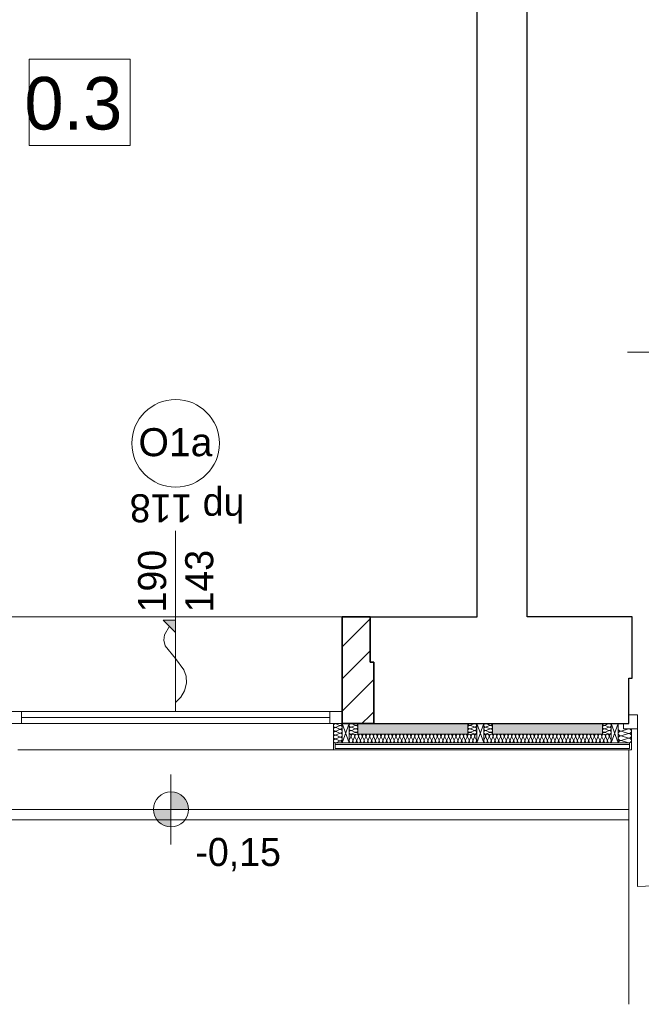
# Model space of a CAD drawing. Extents: x -515158 to -464725, y 20769 to 114053.
# Tile 27 of 69: x -477618 to -474072, y 31255 to 36876. Entities that reach past the tile are written whole.
import ezdxf

# ---------------------------------------------------------------- set-up
doc = ezdxf.new("R2010")
doc.units = 0
doc.header["$MEASUREMENT"] = 0
for name, color, linetype, lineweight in [('#podkład', 252, 'Continuous', 9), ('A-Okna_Nr_Pióra__9', 252, 'Continuous', 9), ('Arch drzwi_Nr_Pióra__10', 252, 'Continuous', 18), ('Arch ocieplenie_Nr_Pióra__21', 252, 'Continuous', 9), ('Arch ocieplenie_Nr_Pióra__44', 252, 'Continuous', 9), ('Arch ocieplenie_Nr_Pióra__95', 252, 'Continuous', 13), ('Arch opisy okien_Nr_Pióra__9', 252, 'Continuous', 9), ('Arch opisy_Nr_Pióra__9', 252, 'Continuous', 9), ('Arch stropy_Nr_Pióra__21', 252, 'Continuous', 9), ('Arch teren_Nr_Pióra__5', 252, 'Continuous', 13), ('Arch wykończenie_Nr_Pióra__9', 252, 'Continuous', 9), ('Arch zmurowania_Nr_Pióra__21', 252, 'Continuous', 9), ('Arch zmurowania_Nr_Pióra__27', 252, 'Continuous', 35), ('INWENT OPISY_Nr_Pióra__21', 252, 'Continuous', 9), ('INWENT RZĘDNE_Nr_Pióra__21', 252, 'Continuous', 9), ('INWENT. OKNA_Nr_Pióra__21', 252, 'Continuous', 9), ('INWENT. OKNA_Nr_Pióra__5', 252, 'Continuous', 13), ('INWENT.ŚCIANY_Nr_Pióra__1', 252, 'Continuous', 25), ('INWENT.ŚCIANY_Nr_Pióra__21', 252, 'Continuous', 9)]:
    doc.layers.add(name, color=color, linetype=linetype, lineweight=lineweight)
doc.styles.add('GENERATED_STYLE_10', font='arial.ttf')
doc.styles.add('GENERATED_STYLE_3', font='txt')
doc.styles.add('GENERATED_STYLE_4', font='txt')
doc.styles.add('GENERATED_STYLE_7', font='txt')
pattern_1 = [(45, (0, 0), (-91.923878, 91.923878), [])]

# ---------------------------------------------------------------- blocks, each defined once
blk = doc.blocks.new('parter')
at = {"layer": 'A-Okna_Nr_Pióra__9', "linetype": 'Continuous'}
blk.add_hatch(color=252, dxfattribs=at).paths.add_polyline_path([(-476728.3, 33448.5), (-476728.7, 33377.8), (-476799, 33448.9)], flags=0)
at = {"layer": 'Arch zmurowania_Nr_Pióra__21', "linetype": 'Continuous'}
h = blk.add_hatch(dxfattribs=at)
h.set_pattern_fill('Common_Brick', color=252, style=0, pattern_type=2)
h.set_pattern_definition(pattern_1)
h.paths.add_polyline_path([(-475778.3, 32857.6), (-475618.3, 32857.6), (-475618.3, 33467.6), (-475778.3, 33467.6)], flags=0)
h = blk.add_hatch(dxfattribs=at)
h.set_pattern_fill('Common_Brick', color=252, style=0, pattern_type=2)
h.set_pattern_definition(pattern_1)
h.paths.add_polyline_path([(-475618.3, 32857.6), (-475598.3, 32857.6), (-475598.3, 33207.6), (-475618.3, 33207.6)], flags=0)
at = {"layer": 'INWENT RZĘDNE_Nr_Pióra__21', "linetype": 'Continuous'}
for points in [[(-476755.1, 32367.6), (-476655.1, 32367.6), (-476662.7, 32405.9), (-476684.4, 32438.3), (-476716.9, 32460), (-476755.1, 32467.6)], [(-476755.1, 32367.6), (-476855.1, 32367.6), (-476847.5, 32329.4), (-476825.8, 32296.9), (-476793.4, 32275.2), (-476755.1, 32267.6)]]:
    blk.add_hatch(color=252, dxfattribs=at).paths.add_polyline_path(points, flags=0)
at = {"color": 252}
for p, q in [((-477564.4, 36157.1), (-477564.4, 36651.2)), ((-477564.4, 36651.2), (-476988.4, 36651.2)), ((-476988.4, 36651.2), (-476988.4, 36157.1)), ((-476988.4, 36157.1), (-477564.4, 36157.1))]:
    blk.add_line(p, q, dxfattribs=at)
at = {"layer": 'A-Okna_Nr_Pióra__9', "color": 252, "linetype": 'Continuous'}
for p, q in [((-476728.7, 33377.8), (-476799, 33448.9)), ((-476728.3, 33448.5), (-476799, 33448.9)), ((-476728.3, 33448.5), (-476728.7, 33377.8))]:
    blk.add_line(p, q, dxfattribs=at)
at = {"layer": 'A-Okna_Nr_Pióra__9', "color": 252, "linetype": 'Continuous', "flags": 128}
blk.add_lwpolyline([(-476728.3, 32977.9), (-476699.2, 33009.1), (-476677.9, 33044.1), (-476665.7, 33088.8), (-476668.2, 33127.5), (-476681.2, 33164), (-476728.3, 33228.5), (-476787.9, 33301.8), (-476795, 33333.8), (-476791, 33363.7), (-476763.9, 33413.3)], dxfattribs=at)
at = {"layer": 'Arch drzwi_Nr_Pióra__10', "color": 252, "linetype": 'Continuous'}
for p, q in [((-474093.3, 32907.6), (-474143.3, 32907.6)), ((-474093.3, 32827.6), (-474093.3, 32907.6)), ((-474173.3, 32827.6), (-474173.3, 32857.6)), ((-474173.3, 32827.6), (-474093.3, 32827.6)), ((-474093.3, 32827.6), (-474093.3, 31927.6))]:
    blk.add_line(p, q, dxfattribs=at)
blk.add_arc((-474093.3, 32827.6), 900, 270, 0, dxfattribs=at)
at = {"layer": 'Arch ocieplenie_Nr_Pióra__21', "color": 252, "linetype": 'Continuous'}
for p, q in [((-475688.3, 32857.6), (-475688.3, 32797.6)), ((-475060.8, 32857.6), (-475688.3, 32857.6)), ((-475060.8, 32797.6), (-475060.8, 32857.6)), ((-474920.8, 32857.6), (-474293.3, 32857.6)), ((-474920.8, 32797.6), (-474920.8, 32857.6)), ((-474293.3, 32857.6), (-474293.3, 32797.6)), ((-475688.3, 32797.6), (-475060.8, 32797.6)), ((-474293.3, 32797.6), (-474920.8, 32797.6))]:
    blk.add_line(p, q, dxfattribs=at)
at = {"layer": 'Arch ocieplenie_Nr_Pióra__44', "color": 252, "linetype": 'Continuous'}
for p, q in [((-475793.2, 32847.6), (-475813.4, 32856.7)), ((-475813.4, 32836.6), (-475793.2, 32845.7)), ((-475793.2, 32825.6), (-475813.4, 32834.7)), ((-475703.2, 32848.5), (-475723.4, 32856.8)), ((-475723.4, 32838.5), (-475703.2, 32846.8)), ((-475703.2, 32828.5), (-475723.4, 32836.8)), ((-475723.4, 32818.5), (-475703.2, 32826.8)), ((-475045.9, 32848.5), (-475025.7, 32856.8)), ((-475025.7, 32838.5), (-475045.9, 32846.8)), ((-475045.9, 32828.5), (-475025.7, 32836.8)), ((-475025.7, 32818.5), (-475045.9, 32826.8)), ((-474935.7, 32848.5), (-474955.9, 32856.8)), ((-474955.9, 32838.5), (-474935.7, 32846.8)), ((-474935.7, 32828.5), (-474955.9, 32836.8)), ((-474955.9, 32818.5), (-474935.7, 32826.8)), ((-474278.4, 32848.5), (-474258.2, 32856.8)), ((-474258.2, 32838.5), (-474278.4, 32846.8)), ((-474278.4, 32828.5), (-474258.2, 32836.8)), ((-474258.2, 32818.5), (-474278.4, 32826.8)), ((-474181, 32815.4), (-474150.7, 32826.5)), ((-475813.4, 32814.6), (-475793.2, 32823.7)), ((-475793.2, 32803.6), (-475813.4, 32812.7)), ((-475813.4, 32792.6), (-475793.2, 32801.7)), ((-475793.2, 32781.6), (-475813.4, 32790.7)), ((-475813.4, 32770.6), (-475793.2, 32779.7)), ((-475728.5, 32782.7), (-475737.4, 32762.5)), ((-475717.8, 32762.5), (-475726.7, 32782.7)), ((-475703.2, 32808.5), (-475723.4, 32816.8)), ((-475723.4, 32798.5), (-475703.2, 32806.8)), ((-475707.1, 32782.7), (-475716, 32762.5)), ((-475696.4, 32762.5), (-475705.3, 32782.7)), ((-475685.7, 32782.7), (-475694.6, 32762.5)), ((-475675, 32762.5), (-475683.9, 32782.7)), ((-475664.3, 32782.7), (-475673.2, 32762.5)), ((-475653.6, 32762.5), (-475662.5, 32782.7)), ((-475642.9, 32782.7), (-475651.8, 32762.5)), ((-475632.2, 32762.5), (-475641.1, 32782.7)), ((-475621.5, 32782.7), (-475630.4, 32762.5)), ((-475610.8, 32762.5), (-475619.7, 32782.7)), ((-475600.1, 32782.7), (-475609, 32762.5)), ((-475589.4, 32762.5), (-475598.3, 32782.7)), ((-475578.7, 32782.7), (-475587.6, 32762.5)), ((-475568, 32762.5), (-475576.9, 32782.7)), ((-475557.3, 32782.7), (-475566.2, 32762.5)), ((-475546.7, 32762.5), (-475555.6, 32782.7)), ((-475536, 32782.7), (-475544.9, 32762.5)), ((-475525.3, 32762.5), (-475534.2, 32782.7)), ((-475514.6, 32782.7), (-475523.5, 32762.5)), ((-475503.9, 32762.5), (-475512.8, 32782.7)), ((-475493.2, 32782.7), (-475502.1, 32762.5)), ((-475482.5, 32762.5), (-475491.4, 32782.7)), ((-475471.8, 32782.7), (-475480.7, 32762.5)), ((-475461.1, 32762.5), (-475470, 32782.7)), ((-475450.4, 32782.7), (-475459.3, 32762.5)), ((-475439.7, 32762.5), (-475448.6, 32782.7)), ((-475429, 32782.7), (-475437.9, 32762.5)), ((-475418.3, 32762.5), (-475427.2, 32782.7)), ((-475407.6, 32782.7), (-475416.5, 32762.5)), ((-475396.9, 32762.5), (-475405.8, 32782.7)), ((-475386.2, 32782.7), (-475395.1, 32762.5)), ((-475375.5, 32762.5), (-475384.4, 32782.7)), ((-475364.8, 32782.7), (-475373.7, 32762.5)), ((-475354.1, 32762.5), (-475363, 32782.7)), ((-475343.4, 32782.7), (-475352.3, 32762.5)), ((-475332.7, 32762.5), (-475341.6, 32782.7)), ((-475322, 32782.7), (-475330.9, 32762.5)), ((-475311.3, 32762.5), (-475320.2, 32782.7)), ((-475300.6, 32782.7), (-475309.5, 32762.5)), ((-475289.9, 32762.5), (-475298.8, 32782.7)), ((-475279.2, 32782.7), (-475288.1, 32762.5)), ((-475268.5, 32762.5), (-475277.4, 32782.7)), ((-475257.8, 32782.7), (-475266.7, 32762.5)), ((-475247.1, 32762.5), (-475256, 32782.7)), ((-475236.4, 32782.7), (-475245.3, 32762.5)), ((-475225.7, 32762.5), (-475234.6, 32782.7)), ((-475215, 32782.7), (-475223.9, 32762.5)), ((-475204.3, 32762.5), (-475213.2, 32782.7)), ((-475193.6, 32782.7), (-475202.5, 32762.5)), ((-475182.9, 32762.5), (-475191.8, 32782.7)), ((-475172.2, 32782.7), (-475181.1, 32762.5)), ((-475161.5, 32762.5), (-475170.4, 32782.7)), ((-475150.8, 32782.7), (-475159.7, 32762.5)), ((-475140.1, 32762.5), (-475149, 32782.7)), ((-475129.4, 32782.7), (-475138.3, 32762.5)), ((-475118.7, 32762.5), (-475127.6, 32782.7)), ((-475108, 32782.7), (-475116.9, 32762.5)), ((-475097.3, 32762.5), (-475106.2, 32782.7)), ((-475086.6, 32782.7), (-475095.5, 32762.5)), ((-475075.9, 32762.5), (-475084.8, 32782.7)), ((-475065.2, 32782.7), (-475074.1, 32762.5)), ((-475054.5, 32762.5), (-475063.4, 32782.7)), ((-475043.8, 32782.7), (-475052.7, 32762.5)), ((-475045.9, 32808.5), (-475025.7, 32816.8)), ((-475025.7, 32798.5), (-475045.9, 32806.8)), ((-475033.1, 32762.5), (-475042, 32782.7)), ((-475022.4, 32782.7), (-475031.3, 32762.5)), ((-475011.7, 32762.5), (-475020.6, 32782.7)), ((-474969.9, 32762.5), (-474961, 32782.7)), ((-474959.2, 32782.7), (-474950.3, 32762.5)), ((-474935.7, 32808.5), (-474955.9, 32816.8)), ((-474955.9, 32798.5), (-474935.7, 32806.8)), ((-474948.5, 32762.5), (-474939.6, 32782.7)), ((-474937.8, 32782.7), (-474928.9, 32762.5)), ((-474927.1, 32762.5), (-474918.2, 32782.7)), ((-474916.4, 32782.7), (-474907.5, 32762.5)), ((-474905.7, 32762.5), (-474896.8, 32782.7)), ((-474895, 32782.7), (-474886.1, 32762.5)), ((-474884.3, 32762.5), (-474875.4, 32782.7)), ((-474873.6, 32782.7), (-474864.7, 32762.5)), ((-474862.9, 32762.5), (-474854, 32782.7)), ((-474852.2, 32782.7), (-474843.3, 32762.5)), ((-474841.5, 32762.5), (-474832.6, 32782.7)), ((-474830.8, 32782.7), (-474821.9, 32762.5)), ((-474820.1, 32762.5), (-474811.2, 32782.7)), ((-474809.4, 32782.7), (-474800.5, 32762.5)), ((-474798.7, 32762.5), (-474789.8, 32782.7)), ((-474788.1, 32782.7), (-474779.1, 32762.5)), ((-474777.4, 32762.5), (-474768.5, 32782.7)), ((-474766.7, 32782.7), (-474757.8, 32762.5)), ((-474756, 32762.5), (-474747.1, 32782.7)), ((-474745.3, 32782.7), (-474736.4, 32762.5)), ((-474734.6, 32762.5), (-474725.7, 32782.7)), ((-474723.9, 32782.7), (-474715, 32762.5)), ((-474713.2, 32762.5), (-474704.3, 32782.7)), ((-474702.5, 32782.7), (-474693.6, 32762.5)), ((-474691.8, 32762.5), (-474682.9, 32782.7)), ((-474681.1, 32782.7), (-474672.2, 32762.5)), ((-474670.4, 32762.5), (-474661.5, 32782.7)), ((-474659.7, 32782.7), (-474650.8, 32762.5)), ((-474649, 32762.5), (-474640.1, 32782.7)), ((-474638.3, 32782.7), (-474629.4, 32762.5)), ((-474627.6, 32762.5), (-474618.7, 32782.7)), ((-474616.9, 32782.7), (-474608, 32762.5)), ((-474606.2, 32762.5), (-474597.3, 32782.7)), ((-474595.5, 32782.7), (-474586.6, 32762.5)), ((-474584.8, 32762.5), (-474575.9, 32782.7)), ((-474574.1, 32782.7), (-474565.2, 32762.5)), ((-474563.4, 32762.5), (-474554.5, 32782.7)), ((-474552.7, 32782.7), (-474543.8, 32762.5)), ((-474542, 32762.5), (-474533.1, 32782.7)), ((-474531.3, 32782.7), (-474522.4, 32762.5)), ((-474520.6, 32762.5), (-474511.7, 32782.7)), ((-474509.9, 32782.7), (-474501, 32762.5)), ((-474499.2, 32762.5), (-474490.3, 32782.7)), ((-474488.5, 32782.7), (-474479.6, 32762.5)), ((-474477.8, 32762.5), (-474468.9, 32782.7)), ((-474467.1, 32782.7), (-474458.2, 32762.5)), ((-474456.4, 32762.5), (-474447.5, 32782.7)), ((-474445.7, 32782.7), (-474436.8, 32762.5)), ((-474435, 32762.5), (-474426.1, 32782.7)), ((-474424.3, 32782.7), (-474415.4, 32762.5)), ((-474413.6, 32762.5), (-474404.7, 32782.7)), ((-474402.9, 32782.7), (-474394, 32762.5)), ((-474392.2, 32762.5), (-474383.3, 32782.7)), ((-474381.5, 32782.7), (-474372.6, 32762.5)), ((-474370.8, 32762.5), (-474361.9, 32782.7)), ((-474360.1, 32782.7), (-474351.2, 32762.5)), ((-474349.4, 32762.5), (-474340.5, 32782.7)), ((-474338.7, 32782.7), (-474329.8, 32762.5)), ((-474328, 32762.5), (-474319.1, 32782.7)), ((-474317.3, 32782.7), (-474308.4, 32762.5)), ((-474306.6, 32762.5), (-474297.7, 32782.7)), ((-474295.9, 32782.7), (-474287, 32762.5)), ((-474285.2, 32762.5), (-474276.3, 32782.7)), ((-474278.4, 32808.5), (-474258.2, 32816.8)), ((-474258.2, 32798.5), (-474278.4, 32806.8)), ((-474274.5, 32782.7), (-474265.6, 32762.5)), ((-474263.8, 32762.5), (-474254.9, 32782.7)), ((-474253.1, 32782.7), (-474244.2, 32762.5)), ((-474150.7, 32802.1), (-474181, 32813.2)), ((-474181, 32788.8), (-474150.7, 32799.8)), ((-474150.7, 32775.4), (-474181, 32786.5)), ((-474181, 32762.1), (-474150.7, 32773.2)), ((-475793.2, 32759.6), (-475813.4, 32768.7)), ((-475813.4, 32748.6), (-475793.2, 32757.7)), ((-474150.7, 32748.8), (-474181, 32759.8))]:
    blk.add_line(p, q, dxfattribs=at)
for centre, major_axis, ratio, start_param, end_param in [((-475817.7, 32846.6), (0, 11), 0.966714, 5.870392, 9.837571), ((-475817.7, 32824.6), (0, 11), 0.966714, 5.870392, 9.837571), ((-475789, 32857.6), (0, 11), 0.966714, 2.7288, 4.712389), ((-475789, 32835.6), (0, 11), 0.966714, 2.7288, 6.695979), ((-475727.7, 32847.6), (-10.6, 0), 0.940381, 4.299595, 8.266775), ((-475727.7, 32827.6), (-10.6, 0), 0.940381, 4.299595, 8.266775), ((-475699, 32857.6), (-10.6, 0), 0.940381, 1.158004, 3.141593), ((-475699, 32837.6), (-10.6, 0), 0.940381, 1.158004, 5.125183), ((-475699, 32817.6), (-10.6, 0), 0.940381, 1.158004, 5.125183), ((-475050.2, 32837.6), (-10.6, 0), 0.940381, 4.299595, 8.266774), ((-475050.2, 32817.6), (-10.6, 0), 0.940381, 4.299595, 8.266774), ((-475050.2, 32857.6), (-10.6, 0), 0.940381, 6.283185, 8.266774), ((-475021.5, 32847.6), (-10.6, 0), 0.940381, 1.158003, 5.125183), ((-475021.5, 32827.6), (-10.6, 0), 0.940381, 1.158003, 5.125183), ((-474960.2, 32847.6), (-10.6, 0), 0.940381, 4.299595, 8.266775), ((-474960.2, 32827.6), (-10.6, 0), 0.940381, 4.299595, 8.266775), ((-474931.5, 32857.6), (-10.6, 0), 0.940381, 1.158004, 3.141593), ((-474931.5, 32837.6), (-10.6, 0), 0.940381, 1.158004, 5.125183), ((-474931.5, 32817.6), (-10.6, 0), 0.940381, 1.158004, 5.125183), ((-474282.7, 32837.6), (-10.6, 0), 0.940381, 4.299595, 8.266774), ((-474282.7, 32817.6), (-10.6, 0), 0.940381, 4.299595, 8.266774), ((-474282.7, 32857.6), (-10.6, 0), 0.940381, 6.283185, 8.266774), ((-474254, 32847.6), (-10.6, 0), 0.940381, 1.158003, 5.125183), ((-474254, 32827.6), (-10.6, 0), 0.940381, 1.158003, 5.125183), ((-474187.4, 32827.6), (-16, 0), 0.835908, 0, 1.983589), ((-474144.3, 32814.3), (-16, 0), 0.835908, 1.158003, 5.125183), ((-475817.7, 32802.6), (0, 11), 0.966714, 5.870392, 9.837571), ((-475817.7, 32780.6), (0, 11), 0.966714, 5.870392, 9.837571), ((-475817.7, 32758.6), (0, 11), 0.966714, 5.870392, 9.837571), ((-475789, 32813.6), (0, 11), 0.966714, 2.7288, 6.695979), ((-475789, 32791.6), (0, 11), 0.966714, 2.7288, 6.695979), ((-475789, 32769.6), (0, 11), 0.966714, 2.7288, 6.695979), ((-475727.7, 32807.6), (-10.6, 0), 0.940381, 4.299595, 8.266775), ((-475738.3, 32787), (-10.7, 0), 0.993979, 2.7288, 4.712389), ((-475716.9, 32787), (-10.7, 0), 0.993979, 2.7288, 6.695979), ((-475695.5, 32787), (-10.7, 0), 0.993979, 2.7288, 6.695979), ((-475699, 32797.6), (-10.6, 0), 0.940381, 3.141593, 5.125182), ((-475674.1, 32787), (-10.7, 0), 0.993979, 2.7288, 6.695979), ((-475652.7, 32787), (-10.7, 0), 0.993979, 2.7288, 6.695979), ((-475631.3, 32787), (-10.7, 0), 0.993979, 2.7288, 6.695979), ((-475609.9, 32787), (-10.7, 0), 0.993979, 2.7288, 6.695979), ((-475588.5, 32787), (-10.7, 0), 0.993979, 2.7288, 6.695979), ((-475567.1, 32787), (-10.7, 0), 0.993979, 2.7288, 6.695979), ((-475545.8, 32787), (-10.7, 0), 0.993979, 2.7288, 6.695979), ((-475524.4, 32787), (-10.7, 0), 0.993979, 2.7288, 6.695979), ((-475503, 32787), (-10.7, 0), 0.993979, 2.7288, 6.695979), ((-475481.6, 32787), (-10.7, 0), 0.993979, 2.7288, 6.695979), ((-475460.2, 32787), (-10.7, 0), 0.993979, 2.7288, 6.695979), ((-475438.8, 32787), (-10.7, 0), 0.993979, 2.7288, 6.695979), ((-475417.4, 32787), (-10.7, 0), 0.993979, 2.7288, 6.695979), ((-475396, 32787), (-10.7, 0), 0.993979, 2.7288, 6.695979), ((-475374.6, 32787), (-10.7, 0), 0.993979, 2.7288, 6.695979), ((-475353.2, 32787), (-10.7, 0), 0.993979, 2.7288, 6.695979), ((-475331.8, 32787), (-10.7, 0), 0.993979, 2.7288, 6.695979), ((-475310.4, 32787), (-10.7, 0), 0.993979, 2.7288, 6.695979), ((-475289, 32787), (-10.7, 0), 0.993979, 2.7288, 6.695979), ((-475267.6, 32787), (-10.7, 0), 0.993979, 2.7288, 6.695979), ((-475246.2, 32787), (-10.7, 0), 0.993979, 2.7288, 6.695979), ((-475224.8, 32787), (-10.7, 0), 0.993979, 2.7288, 6.695979), ((-475203.4, 32787), (-10.7, 0), 0.993979, 2.7288, 6.695979), ((-475182, 32787), (-10.7, 0), 0.993979, 2.7288, 6.695979), ((-475160.6, 32787), (-10.7, 0), 0.993979, 2.7288, 6.695979), ((-475139.2, 32787), (-10.7, 0), 0.993979, 2.7288, 6.695979), ((-475117.8, 32787), (-10.7, 0), 0.993979, 2.7288, 6.695979), ((-475096.4, 32787), (-10.7, 0), 0.993979, 2.7288, 6.695979), ((-475075, 32787), (-10.7, 0), 0.993979, 2.7288, 6.695979), ((-475053.6, 32787), (-10.7, 0), 0.993979, 2.7288, 6.695979), ((-475050.2, 32797.6), (-10.6, 0), 0.940381, 4.299596, 6.283185), ((-475032.2, 32787), (-10.7, 0), 0.993979, 2.7288, 6.695979), ((-475021.5, 32807.6), (-10.6, 0), 0.940381, 1.158003, 5.125183), ((-475010.8, 32787), (-10.7, 0), 0.993979, 4.712389, 6.695979), ((-474960.2, 32807.6), (-10.6, 0), 0.940381, 4.299595, 8.266775), ((-474970.8, 32787), (10.7, 0), 0.993979, 5.870392, 7.853982), ((-474949.4, 32787), (10.7, 0), 0.993979, 5.870392, 9.837571), ((-474928, 32787), (10.7, 0), 0.993979, 5.870392, 9.837571), ((-474931.5, 32797.6), (-10.6, 0), 0.940381, 3.141593, 5.125182), ((-474906.6, 32787), (10.7, 0), 0.993979, 5.870392, 9.837571), ((-474885.2, 32787), (10.7, 0), 0.993979, 5.870392, 9.837571), ((-474863.8, 32787), (10.7, 0), 0.993979, 5.870392, 9.837571), ((-474842.4, 32787), (10.7, 0), 0.993979, 5.870392, 9.837571), ((-474821, 32787), (10.7, 0), 0.993979, 5.870392, 9.837571), ((-474799.6, 32787), (10.7, 0), 0.993979, 5.870392, 9.837571), ((-474778.3, 32787), (10.7, 0), 0.993979, 5.870392, 9.837571), ((-474756.9, 32787), (10.7, 0), 0.993979, 5.870392, 9.837571), ((-474735.5, 32787), (10.7, 0), 0.993979, 5.870392, 9.837571), ((-474714.1, 32787), (10.7, 0), 0.993979, 5.870392, 9.837571), ((-474692.7, 32787), (10.7, 0), 0.993979, 5.870392, 9.837571), ((-474671.3, 32787), (10.7, 0), 0.993979, 5.870392, 9.837571), ((-474649.9, 32787), (10.7, 0), 0.993979, 5.870392, 9.837571), ((-474628.5, 32787), (10.7, 0), 0.993979, 5.870392, 9.837571), ((-474607.1, 32787), (10.7, 0), 0.993979, 5.870392, 9.837571), ((-474585.7, 32787), (10.7, 0), 0.993979, 5.870392, 9.837571), ((-474564.3, 32787), (10.7, 0), 0.993979, 5.870392, 9.837571), ((-474542.9, 32787), (10.7, 0), 0.993979, 5.870392, 9.837571), ((-474521.5, 32787), (10.7, 0), 0.993979, 5.870392, 9.837571), ((-474500.1, 32787), (10.7, 0), 0.993979, 5.870392, 9.837571), ((-474478.7, 32787), (10.7, 0), 0.993979, 5.870392, 9.837571), ((-474457.3, 32787), (10.7, 0), 0.993979, 5.870392, 9.837571), ((-474435.9, 32787), (10.7, 0), 0.993979, 5.870392, 9.837571), ((-474414.5, 32787), (10.7, 0), 0.993979, 5.870392, 9.837571), ((-474393.1, 32787), (10.7, 0), 0.993979, 5.870392, 9.837571), ((-474371.7, 32787), (10.7, 0), 0.993979, 5.870392, 9.837571), ((-474350.3, 32787), (10.7, 0), 0.993979, 5.870392, 9.837571), ((-474328.9, 32787), (10.7, 0), 0.993979, 5.870392, 9.837571), ((-474307.5, 32787), (10.7, 0), 0.993979, 5.870392, 9.837571), ((-474286.1, 32787), (10.7, 0), 0.993979, 5.870392, 9.837571), ((-474282.7, 32797.6), (-10.6, 0), 0.940381, 4.299596, 6.283185), ((-474264.7, 32787), (10.7, 0), 0.993979, 5.870392, 9.837571), ((-474254, 32807.6), (-10.6, 0), 0.940381, 1.158003, 5.125183), ((-474243.3, 32787), (10.7, 0), 0.993979, 1.570796, 3.554385), ((-474187.4, 32801), (-16, 0), 0.835908, 4.299595, 8.266774), ((-474187.4, 32774.3), (-16, 0), 0.835908, 4.299595, 8.266774), ((-474144.3, 32787.6), (-16, 0), 0.835908, 1.158003, 5.125183), ((-474144.3, 32761), (-16, 0), 0.835908, 1.158003, 5.125183), ((-475789, 32747.6), (0, 11), 0.966714, 4.712389, 6.695979), ((-475727.6, 32758.3), (-10.7, 0), 0.993979, 5.870392, 9.837571), ((-475706.2, 32758.3), (-10.7, 0), 0.993979, 5.870392, 9.837571), ((-475684.8, 32758.3), (-10.7, 0), 0.993979, 5.870392, 9.837571), ((-475663.4, 32758.3), (-10.7, 0), 0.993979, 5.870392, 9.837571), ((-475642, 32758.3), (-10.7, 0), 0.993979, 5.870392, 9.837571), ((-475620.6, 32758.3), (-10.7, 0), 0.993979, 5.870392, 9.837571), ((-475599.2, 32758.3), (-10.7, 0), 0.993979, 5.870392, 9.837571), ((-475577.8, 32758.3), (-10.7, 0), 0.993979, 5.870392, 9.837571), ((-475556.5, 32758.3), (-10.7, 0), 0.993979, 5.870392, 9.837571), ((-475535.1, 32758.3), (-10.7, 0), 0.993979, 5.870392, 9.837571), ((-475513.7, 32758.3), (-10.7, 0), 0.993979, 5.870392, 9.837571), ((-475492.3, 32758.3), (-10.7, 0), 0.993979, 5.870392, 9.837571), ((-475470.9, 32758.3), (-10.7, 0), 0.993979, 5.870392, 9.837571), ((-475449.5, 32758.3), (-10.7, 0), 0.993979, 5.870392, 9.837571), ((-475428.1, 32758.3), (-10.7, 0), 0.993979, 5.870392, 9.837571), ((-475406.7, 32758.3), (-10.7, 0), 0.993979, 5.870392, 9.837571), ((-475385.3, 32758.3), (-10.7, 0), 0.993979, 5.870392, 9.837571), ((-475363.9, 32758.3), (-10.7, 0), 0.993979, 5.870392, 9.837571), ((-475342.5, 32758.3), (-10.7, 0), 0.993979, 5.870392, 9.837571), ((-475321.1, 32758.3), (-10.7, 0), 0.993979, 5.870392, 9.837571), ((-475299.7, 32758.3), (-10.7, 0), 0.993979, 5.870392, 9.837571), ((-475278.3, 32758.3), (-10.7, 0), 0.993979, 5.870392, 9.837571), ((-475256.9, 32758.3), (-10.7, 0), 0.993979, 5.870392, 9.837571), ((-475235.5, 32758.3), (-10.7, 0), 0.993979, 5.870392, 9.837571), ((-475214.1, 32758.3), (-10.7, 0), 0.993979, 5.870392, 9.837571), ((-475192.7, 32758.3), (-10.7, 0), 0.993979, 5.870392, 9.837571), ((-475171.3, 32758.3), (-10.7, 0), 0.993979, 5.870392, 9.837571), ((-475149.9, 32758.3), (-10.7, 0), 0.993979, 5.870392, 9.837571), ((-475128.5, 32758.3), (-10.7, 0), 0.993979, 5.870392, 9.837571), ((-475107.1, 32758.3), (-10.7, 0), 0.993979, 5.870392, 9.837571), ((-475085.7, 32758.3), (-10.7, 0), 0.993979, 5.870392, 9.837571), ((-475064.3, 32758.3), (-10.7, 0), 0.993979, 5.870392, 9.837571), ((-475042.9, 32758.3), (-10.7, 0), 0.993979, 5.870392, 9.837571), ((-475021.5, 32758.3), (-10.7, 0), 0.993979, 5.870392, 9.837571), ((-474960.1, 32758.3), (10.7, 0), 0.993979, 2.728799, 6.695979), ((-474938.7, 32758.3), (10.7, 0), 0.993979, 2.728799, 6.695979), ((-474917.3, 32758.3), (10.7, 0), 0.993979, 2.728799, 6.695979), ((-474895.9, 32758.3), (10.7, 0), 0.993979, 2.728799, 6.695979), ((-474874.5, 32758.3), (10.7, 0), 0.993979, 2.728799, 6.695979), ((-474853.1, 32758.3), (10.7, 0), 0.993979, 2.728799, 6.695979), ((-474831.7, 32758.3), (10.7, 0), 0.993979, 2.728799, 6.695979), ((-474810.3, 32758.3), (10.7, 0), 0.993979, 2.728799, 6.695979), ((-474788.9, 32758.3), (10.7, 0), 0.993979, 2.728799, 6.695979), ((-474767.6, 32758.3), (10.7, 0), 0.993979, 2.728799, 6.695979), ((-474746.2, 32758.3), (10.7, 0), 0.993979, 2.728799, 6.695979), ((-474724.8, 32758.3), (10.7, 0), 0.993979, 2.728799, 6.695979), ((-474703.4, 32758.3), (10.7, 0), 0.993979, 2.728799, 6.695979), ((-474682, 32758.3), (10.7, 0), 0.993979, 2.728799, 6.695979), ((-474660.6, 32758.3), (10.7, 0), 0.993979, 2.728799, 6.695979), ((-474639.2, 32758.3), (10.7, 0), 0.993979, 2.728799, 6.695979), ((-474617.8, 32758.3), (10.7, 0), 0.993979, 2.728799, 6.695979), ((-474596.4, 32758.3), (10.7, 0), 0.993979, 2.728799, 6.695979), ((-474575, 32758.3), (10.7, 0), 0.993979, 2.728799, 6.695979), ((-474553.6, 32758.3), (10.7, 0), 0.993979, 2.728799, 6.695979), ((-474532.2, 32758.3), (10.7, 0), 0.993979, 2.728799, 6.695979), ((-474510.8, 32758.3), (10.7, 0), 0.993979, 2.728799, 6.695979), ((-474489.4, 32758.3), (10.7, 0), 0.993979, 2.728799, 6.695979), ((-474468, 32758.3), (10.7, 0), 0.993979, 2.728799, 6.695979), ((-474446.6, 32758.3), (10.7, 0), 0.993979, 2.728799, 6.695979), ((-474425.2, 32758.3), (10.7, 0), 0.993979, 2.728799, 6.695979), ((-474403.8, 32758.3), (10.7, 0), 0.993979, 2.728799, 6.695979), ((-474382.4, 32758.3), (10.7, 0), 0.993979, 2.728799, 6.695979), ((-474361, 32758.3), (10.7, 0), 0.993979, 2.728799, 6.695979), ((-474339.6, 32758.3), (10.7, 0), 0.993979, 2.728799, 6.695979), ((-474318.2, 32758.3), (10.7, 0), 0.993979, 2.728799, 6.695979), ((-474296.8, 32758.3), (10.7, 0), 0.993979, 2.728799, 6.695979), ((-474275.4, 32758.3), (10.7, 0), 0.993979, 2.728799, 6.695979), ((-474254, 32758.3), (10.7, 0), 0.993979, 2.728799, 6.695979), ((-474187.4, 32747.6), (-16, 0), 0.835908, 4.299596, 6.283185)]:
    blk.add_ellipse(centre, major_axis=major_axis, ratio=ratio, start_param=start_param, end_param=end_param, dxfattribs=at)
at = {"layer": 'Arch ocieplenie_Nr_Pióra__95', "color": 252, "linetype": 'Continuous', "lineweight": 25}
for points in [[(-475060.8, 32797.6), (-475688.3, 32857.6), (-475060.8, 32857.6)], [(-475688.3, 32797.6), (-475688.3, 32857.6), (-475060.8, 32797.6)], [(-474293.3, 32797.6), (-474920.8, 32857.6), (-474293.3, 32857.6)], [(-474920.8, 32797.6), (-474920.8, 32857.6), (-474293.3, 32797.6)]]:
    blk.add_solid(points, dxfattribs=at)
at = {"layer": 'Arch opisy_Nr_Pióra__9', "color": 252, "linetype": 'Continuous'}
blk.add_circle((-476728.3, 34457.6), 250, dxfattribs=at)
at = {"layer": 'Arch stropy_Nr_Pióra__21', "color": 252, "linetype": 'Continuous'}
blk.add_line((-474143.3, 32707.6), (-474143.3, 31255.1), dxfattribs=at)
at = {"layer": 'Arch teren_Nr_Pióra__5', "color": 252, "linetype": 'Continuous'}
for p, q in [((-480313.3, 32367.6), (-474143.3, 32367.6)), ((-480313.3, 32307.6), (-474143.3, 32307.6))]:
    blk.add_line(p, q, dxfattribs=at)
at = {"layer": 'Arch wykończenie_Nr_Pióra__9', "color": 252, "linetype": 'Continuous'}
for p, q in [((-475828.3, 32707.6), (-475828.3, 32857.6)), ((-475828.3, 32707.6), (-475828.3, 32857.6)), ((-475738.3, 32857.6), (-475778.3, 32857.6)), ((-475778.3, 32857.6), (-475778.3, 32747.6)), ((-475778.3, 32857.6), (-475738.3, 32747.6)), ((-475738.3, 32857.6), (-475778.3, 32747.6)), ((-475738.3, 32747.6), (-475738.3, 32857.6)), ((-475010.8, 32747.6), (-475010.8, 32857.6)), ((-475010.8, 32857.6), (-474970.8, 32857.6)), ((-474970.8, 32857.6), (-475010.8, 32747.6)), ((-475010.8, 32857.6), (-474970.8, 32747.6)), ((-474970.8, 32857.6), (-474970.8, 32747.6)), ((-474243.3, 32747.6), (-474243.3, 32857.6)), ((-474243.3, 32857.6), (-474203.3, 32857.6)), ((-474203.3, 32857.6), (-474243.3, 32747.6)), ((-474243.3, 32857.6), (-474203.3, 32747.6)), ((-474203.3, 32857.6), (-474203.3, 32747.6)), ((-474128.3, 32707.6), (-474128.3, 32827.6)), ((-474128.3, 32707.6), (-474128.3, 32827.6)), ((-475818.3, 32715.6), (-475818.3, 32747.6)), ((-475818.3, 32747.6), (-474138.3, 32747.6)), ((-475818.3, 32737.6), (-474138.3, 32737.6)), ((-475818.3, 32715.6), (-474138.3, 32715.6)), ((-475778.3, 32747.6), (-475738.3, 32747.6)), ((-474970.8, 32747.6), (-475010.8, 32747.6)), ((-474203.3, 32747.6), (-474243.3, 32747.6)), ((-474138.3, 32715.6), (-474138.3, 32747.6)), ((-475828.3, 32707.6), (-474128.3, 32707.6)), ((-475158.3, 32707.6), (-474128.3, 32707.6))]:
    blk.add_line(p, q, dxfattribs=at)
at = {"layer": 'Arch zmurowania_Nr_Pióra__27', "color": 252, "linetype": 'Continuous'}
for p, q in [((-475778.3, 33467.6), (-475778.3, 32857.6)), ((-475618.3, 33467.6), (-475778.3, 33467.6)), ((-475618.3, 33207.6), (-475618.3, 33467.6)), ((-475598.3, 33207.6), (-475618.3, 33207.6)), ((-475598.3, 32857.6), (-475598.3, 33207.6)), ((-475778.3, 32857.6), (-475618.3, 32857.6)), ((-475618.3, 32857.6), (-475598.3, 32857.6))]:
    blk.add_line(p, q, dxfattribs=at)
at = {"layer": 'INWENT OPISY_Nr_Pióra__21', "color": 252, "linetype": 'Continuous'}
for p, q in [((-477564.4, 36157.1), (-477564.4, 36651.2)), ((-477564.4, 36651.2), (-476988.4, 36651.2)), ((-476988.4, 36651.2), (-476988.4, 36157.1)), ((-476988.4, 36157.1), (-477564.4, 36157.1))]:
    blk.add_line(p, q, dxfattribs=at)
at = {"layer": 'INWENT RZĘDNE_Nr_Pióra__21', "color": 252, "linetype": 'Continuous'}
for p, q in [((-474149.9, 34978.7), (-473749.9, 34978.7)), ((-476755.1, 32167.6), (-476755.1, 32567.6)), ((-476955.1, 32367.6), (-476555.1, 32367.6))]:
    blk.add_line(p, q, dxfattribs=at)
blk.add_circle((-476755.1, 32367.6), 100, dxfattribs=at)
at = {"layer": 'INWENT. OKNA_Nr_Pióra__5', "color": 252, "linetype": 'Continuous'}
for p, q in [((-476728.3, 32927.6), (-476728.3, 33957.6)), ((-475778.3, 32927.6), (-477678.3, 32927.6)), ((-477608.3, 32857.6), (-477608.3, 32927.6)), ((-477608.3, 32892.6), (-475848.3, 32892.6)), ((-475848.3, 32857.6), (-475848.3, 32927.6)), ((-475778.3, 32857.6), (-477678.3, 32857.6))]:
    blk.add_line(p, q, dxfattribs=at)
at = {"layer": 'INWENT.ŚCIANY_Nr_Pióra__1', "color": 252, "linetype": 'Continuous'}
for p, q in [((-474723.3, 33467.6), (-474723.3, 44337.6)), ((-475008.3, 33467.6), (-475008.3, 38717.6)), ((-475618.3, 33467.6), (-475008.3, 33467.6)), ((-475618.3, 33467.6), (-475618.3, 33207.6)), ((-474123.3, 33467.6), (-474723.3, 33467.6)), ((-474123.3, 33117.6), (-474123.3, 33467.6)), ((-475598.3, 33207.6), (-475618.3, 33207.6)), ((-475598.3, 32857.6), (-475598.3, 33207.6)), ((-474143.3, 33117.6), (-474123.3, 33117.6)), ((-474143.3, 32857.6), (-474143.3, 33117.6)), ((-475598.3, 32857.6), (-474143.3, 32857.6))]:
    blk.add_line(p, q, dxfattribs=at)
at = {"layer": 'INWENT.ŚCIANY_Nr_Pióra__21', "color": 252, "linetype": 'Continuous'}
for p, q in [((-477678.3, 33467.6), (-475618.3, 33467.6)), ((-477628.3, 32707.6), (-475828.3, 32707.6))]:
    blk.add_line(p, q, dxfattribs=at)
at = {"layer": 'Arch opisy okien_Nr_Pióra__9', "color": 252, "linetype": 'Continuous', "style": 'GENERATED_STYLE_10'}
blk.add_text('O1a', height=160, dxfattribs=at).set_placement((-476940.5, 34384.2))
at = {"layer": 'INWENT OPISY_Nr_Pióra__21', "color": 252, "linetype": 'Continuous', "style": 'GENERATED_STYLE_4'}
blk.add_text('0.3', height=300, dxfattribs=at).set_placement((-477590.7, 36249.1))
at = {"layer": 'INWENT RZĘDNE_Nr_Pióra__21', "color": 252, "insert": (-476615.5, 32014.9), "char_height": 160, "attachment_point": 7, "style": 'GENERATED_STYLE_3'}
blk.add_mtext('{-0,15}', dxfattribs=at)
at = {"layer": 'INWENT. OKNA_Nr_Pióra__21', "color": 252, "linetype": 'Continuous', "style": 'GENERATED_STYLE_7'}
for s, rotation, p in [('hp 118', 180, (-476335.9, 34167)), ('190', 90, (-476782.5, 33492.2)), ('143', 90, (-476513.8, 33492.2))]:
    blk.add_text(s, height=160, rotation=rotation, dxfattribs=at).set_placement(p)

msp = doc.modelspace()

# ---------------------------------------------------------------- block references
at = {"layer": '#podkład'}
msp.add_blockref('parter', (0, 0), dxfattribs=at)

doc.saveas('drawing.dxf')
